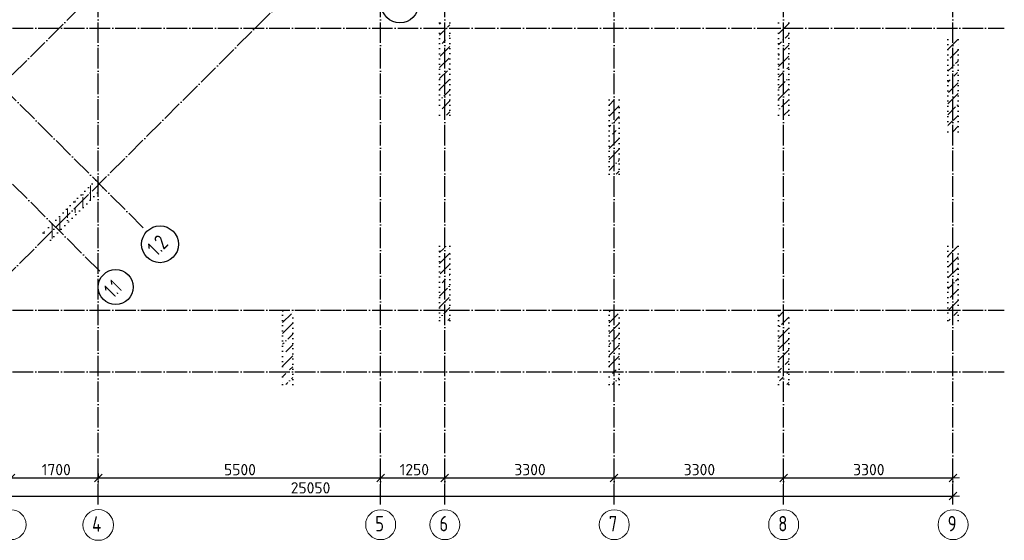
# Model space of a CAD drawing. Header units: millimetres. Extents: x -3495 to 109513, y -3287 to 62337.
# Tile 2 of 41: x 6871 to 26050, y -3287 to 6864. Entities that reach past the tile are written whole.
import ezdxf

# ---------------------------------------------------------------- set-up
doc = ezdxf.new("R2010")
doc.units = ezdxf.units.MM
doc.header["$PDMODE"] = 65
for name, pattern in [('______11', [500, 400, -50, 0, -50]), ('______5', [1100, 800, -100, 100, -100]), ('______9', [100, 0, -100])]:
    doc.linetypes.add(name, pattern=pattern)
for name, color, linetype, lineweight in [('Колонна (1)', 7, 'Continuous', 35), ('Колонна (2)', 7, 'Continuous', 35), ('Размерная линия_ общее', 7, 'Continuous', 13)]:
    doc.layers.add(name, color=color, linetype=linetype, lineweight=lineweight)
doc.layers.add('Осевая линия_ общее', color=7, linetype='______5', lineweight=13, true_color=0xa0a0a0)
doc.styles.add('ISOCPEUR', font='ISOCPEUR')
doc.dimstyles.new('DIMSTYLE_3', dxfattribs={"dimtxt": 220, "dimasz": 250, "dimexe": 0, "dimexo": 0, "dimgap": 110, "dimtad": 2, "dimdec": 0, "dimrnd": 5, "dimzin": 12, "dimdsep": 46, "dimtxsty": 'ISOCPEUR', "dimblk1": 'ALL_ML_STRICH', "dimblk2": 'ALL_ML_STRICH', "dimsah": 1, "dimcen": 0, "dimclrd": 7, "dimclre": 256, "dimclrt": 7, "dimadec": 0, "dimazin": 0, "dimtfac": 1, "dimtdec": 0, "dimtix": 1, "dimtmove": 2, "dimatfit": 3, "dimfxl": 0, "dimtzin": 0, "dimlwd": 0, "dimlwe": -3, "dimarcsym": 0})
pattern_1 = [(45, (0, 0), (-212.132, 212.132), [400, -50, 0, -50]), (45, (-106.07, 106.07), (-212.132, 212.132), [800, -100, 100, -100])]

# ---------------------------------------------------------------- blocks, each defined once
blk = doc.blocks.new('ALL_ML_STRICH')
at = {"color": 0, "linetype": 'ByBlock', "lineweight": -2}
for p, q in [((-1, 0), (0.5, 0)), ((-0.3, -0.3), (0.3, 0.3)), ((0, -0.5), (0, 0.5))]:
    blk.add_line(p, q, dxfattribs=at)
blk = doc.blocks.new('*D19')
at = {"layer": 'DEFPOINTS', "color": 7, "linetype": 'Continuous', "lineweight": 13, "transparency": 33554687}
for p in [(0, -2424), (25050, -2458), (0, -2523)]:
    blk.add_point(p, dxfattribs=at)
at = {"layer": 'Размерная линия_ общее', "color": 253, "linetype": 'Continuous', "lineweight": -2, "true_color": 0xa0a0a0, "transparency": 33554687}
for p, q in [((0, -2503), (0, -2424)), ((25050, -2438), (25050, -2424))]:
    blk.add_line(p, q, dxfattribs=at)
at = {"layer": 'Размерная линия_ общее', "color": 7, "linetype": 'Continuous', "lineweight": -2, "transparency": 33554687}
blk.add_line((0, -2424), (25050, -2424), dxfattribs=at)
at = {"layer": 'Размерная линия_ общее', "color": 7, "linetype": 'Continuous', "lineweight": 13, "transparency": 33554687, "xscale": 250, "yscale": 250, "zscale": 250, "rotation": 180}
blk.add_blockref('ALL_ML_STRICH', (0, -2424), dxfattribs=at)
at = {"layer": 'Размерная линия_ общее', "color": 7, "linetype": 'Continuous', "lineweight": 13, "transparency": 33554687, "xscale": 250, "yscale": 250, "zscale": 250}
blk.add_blockref('ALL_ML_STRICH', (25050, -2424), dxfattribs=at)
at = {"layer": 'Размерная линия_ общее', "color": 7, "linetype": 'Continuous', "lineweight": 13, "transparency": 33554687, "insert": (12536, -2264), "char_height": 220, "width": 1100, "attachment_point": 5, "style": 'ISOCPEUR'}
blk.add_mtext('\\A1;{25050}', dxfattribs=at)
blk = doc.blocks.new('*D22')
at = {"layer": 'DEFPOINTS', "color": 7, "linetype": 'Continuous', "lineweight": 13, "transparency": 33554687}
for p in [(8400, -1882), (6700, -2051), (6700, -2069)]:
    blk.add_point(p, dxfattribs=at)
at = {"layer": 'Размерная линия_ общее', "color": 253, "linetype": 'Continuous', "lineweight": -2, "true_color": 0xa0a0a0, "transparency": 33554687}
for p, q in [((6700, -2069), (6700, -2069)), ((8400, -1982), (8400, -2069))]:
    blk.add_line(p, q, dxfattribs=at)
at = {"layer": 'Размерная линия_ общее', "color": 7, "linetype": 'Continuous', "lineweight": -2, "transparency": 33554687}
blk.add_line((6700, -2069), (8400, -2069), dxfattribs=at)
at = {"layer": 'Размерная линия_ общее', "color": 7, "linetype": 'Continuous', "lineweight": 13, "transparency": 33554687, "xscale": 250, "yscale": 250, "zscale": 250, "rotation": 180}
blk.add_blockref('ALL_ML_STRICH', (6700, -2069), dxfattribs=at)
at = {"layer": 'Размерная линия_ общее', "color": 7, "linetype": 'Continuous', "lineweight": 13, "transparency": 33554687, "xscale": 250, "yscale": 250, "zscale": 250}
blk.add_blockref('ALL_ML_STRICH', (8400, -2069), dxfattribs=at)
at = {"layer": 'Размерная линия_ общее', "color": 7, "linetype": 'Continuous', "lineweight": 13, "transparency": 33554687, "insert": (7583, -1909), "char_height": 220, "width": 880, "attachment_point": 5, "style": 'ISOCPEUR'}
blk.add_mtext('\\A1;{1700}', dxfattribs=at)
blk = doc.blocks.new('*D23')
at = {"layer": 'DEFPOINTS', "color": 7, "linetype": 'Continuous', "lineweight": 13, "transparency": 33554687}
for p in [(8400, -1882), (8400, -2069), (13900, -1990)]:
    blk.add_point(p, dxfattribs=at)
at = {"layer": 'Размерная линия_ общее', "color": 253, "linetype": 'Continuous', "lineweight": -2, "true_color": 0xa0a0a0, "transparency": 33554687}
for p, q in [((8400, -1982), (8400, -2069)), ((13900, -2090), (13900, -2069))]:
    blk.add_line(p, q, dxfattribs=at)
at = {"layer": 'Размерная линия_ общее', "color": 7, "linetype": 'Continuous', "lineweight": -2, "transparency": 33554687}
blk.add_line((8400, -2069), (13900, -2069), dxfattribs=at)
at = {"layer": 'Размерная линия_ общее', "color": 7, "linetype": 'Continuous', "lineweight": 13, "transparency": 33554687, "xscale": 250, "yscale": 250, "zscale": 250, "rotation": 180}
blk.add_blockref('ALL_ML_STRICH', (8400, -2069), dxfattribs=at)
at = {"layer": 'Размерная линия_ общее', "color": 7, "linetype": 'Continuous', "lineweight": 13, "transparency": 33554687, "xscale": 250, "yscale": 250, "zscale": 250}
blk.add_blockref('ALL_ML_STRICH', (13900, -2069), dxfattribs=at)
at = {"layer": 'Размерная линия_ общее', "color": 7, "linetype": 'Continuous', "lineweight": 13, "transparency": 33554687, "insert": (11161, -1909), "char_height": 220, "width": 880, "attachment_point": 5, "style": 'ISOCPEUR'}
blk.add_mtext('\\A1;{5500}', dxfattribs=at)
blk = doc.blocks.new('*D24')
at = {"layer": 'DEFPOINTS', "color": 7, "linetype": 'Continuous', "lineweight": 13, "transparency": 33554687}
for p in [(13900, -1990), (13900, -2069), (15150, -1990)]:
    blk.add_point(p, dxfattribs=at)
at = {"layer": 'Размерная линия_ общее', "color": 253, "linetype": 'Continuous', "lineweight": -2, "true_color": 0xa0a0a0, "transparency": 33554687}
for p, q in [((13900, -2090), (13900, -2069)), ((15150, -2090), (15150, -2069))]:
    blk.add_line(p, q, dxfattribs=at)
at = {"layer": 'Размерная линия_ общее', "color": 7, "linetype": 'Continuous', "lineweight": -2, "transparency": 33554687}
blk.add_line((13900, -2069), (15150, -2069), dxfattribs=at)
at = {"layer": 'Размерная линия_ общее', "color": 7, "linetype": 'Continuous', "lineweight": 13, "transparency": 33554687, "xscale": 250, "yscale": 250, "zscale": 250, "rotation": 180}
blk.add_blockref('ALL_ML_STRICH', (13900, -2069), dxfattribs=at)
at = {"layer": 'Размерная линия_ общее', "color": 7, "linetype": 'Continuous', "lineweight": 13, "transparency": 33554687, "xscale": 250, "yscale": 250, "zscale": 250}
blk.add_blockref('ALL_ML_STRICH', (15150, -2069), dxfattribs=at)
at = {"layer": 'Размерная линия_ общее', "color": 7, "linetype": 'Continuous', "lineweight": 13, "transparency": 33554687, "insert": (14558, -1909), "char_height": 220, "width": 880, "attachment_point": 5, "style": 'ISOCPEUR'}
blk.add_mtext('\\A1;{1250}', dxfattribs=at)
blk = doc.blocks.new('*D25')
at = {"layer": 'DEFPOINTS', "color": 7, "linetype": 'Continuous', "lineweight": 13, "transparency": 33554687}
for p in [(15150, -1990), (15150, -2069), (18450, -2071)]:
    blk.add_point(p, dxfattribs=at)
at = {"layer": 'Размерная линия_ общее', "color": 253, "linetype": 'Continuous', "lineweight": -2, "true_color": 0xa0a0a0, "transparency": 33554687}
for p, q in [((15150, -2090), (15150, -2069)), ((18450, -2069), (18450, -2069))]:
    blk.add_line(p, q, dxfattribs=at)
at = {"layer": 'Размерная линия_ общее', "color": 7, "linetype": 'Continuous', "lineweight": -2, "transparency": 33554687}
blk.add_line((15150, -2069), (18450, -2069), dxfattribs=at)
at = {"layer": 'Размерная линия_ общее', "color": 7, "linetype": 'Continuous', "lineweight": 13, "transparency": 33554687, "xscale": 250, "yscale": 250, "zscale": 250, "rotation": 180}
blk.add_blockref('ALL_ML_STRICH', (15150, -2069), dxfattribs=at)
at = {"layer": 'Размерная линия_ общее', "color": 7, "linetype": 'Continuous', "lineweight": 13, "transparency": 33554687, "xscale": 250, "yscale": 250, "zscale": 250}
blk.add_blockref('ALL_ML_STRICH', (18450, -2069), dxfattribs=at)
at = {"layer": 'Размерная линия_ общее', "color": 7, "linetype": 'Continuous', "lineweight": 13, "transparency": 33554687, "insert": (16811, -1909), "char_height": 220, "width": 880, "attachment_point": 5, "style": 'ISOCPEUR'}
blk.add_mtext('\\A1;{3300}', dxfattribs=at)
blk = doc.blocks.new('*D26')
at = {"layer": 'DEFPOINTS', "color": 7, "linetype": 'Continuous', "lineweight": 13, "transparency": 33554687}
for p in [(18450, -2069), (18450, -2071), (21750, -1976)]:
    blk.add_point(p, dxfattribs=at)
at = {"layer": 'Размерная линия_ общее', "color": 253, "linetype": 'Continuous', "lineweight": -2, "true_color": 0xa0a0a0, "transparency": 33554687}
for p, q in [((18450, -2069), (18450, -2069)), ((21750, -2076), (21750, -2069))]:
    blk.add_line(p, q, dxfattribs=at)
at = {"layer": 'Размерная линия_ общее', "color": 7, "linetype": 'Continuous', "lineweight": -2, "transparency": 33554687}
blk.add_line((18450, -2069), (21750, -2069), dxfattribs=at)
at = {"layer": 'Размерная линия_ общее', "color": 7, "linetype": 'Continuous', "lineweight": 13, "transparency": 33554687, "xscale": 250, "yscale": 250, "zscale": 250, "rotation": 180}
blk.add_blockref('ALL_ML_STRICH', (18450, -2069), dxfattribs=at)
at = {"layer": 'Размерная линия_ общее', "color": 7, "linetype": 'Continuous', "lineweight": 13, "transparency": 33554687, "xscale": 250, "yscale": 250, "zscale": 250}
blk.add_blockref('ALL_ML_STRICH', (21750, -2069), dxfattribs=at)
at = {"layer": 'Размерная линия_ общее', "color": 7, "linetype": 'Continuous', "lineweight": 13, "transparency": 33554687, "insert": (20111, -1909), "char_height": 220, "width": 880, "attachment_point": 5, "style": 'ISOCPEUR'}
blk.add_mtext('\\A1;{3300}', dxfattribs=at)
blk = doc.blocks.new('*D27')
at = {"layer": 'DEFPOINTS', "color": 7, "linetype": 'Continuous', "lineweight": 13, "transparency": 33554687}
for p in [(21750, -1976), (21750, -2069), (25050, -1976)]:
    blk.add_point(p, dxfattribs=at)
at = {"layer": 'Размерная линия_ общее', "color": 253, "linetype": 'Continuous', "lineweight": -2, "true_color": 0xa0a0a0, "transparency": 33554687}
for p, q in [((21750, -2076), (21750, -2069)), ((25050, -2076), (25050, -2069))]:
    blk.add_line(p, q, dxfattribs=at)
at = {"layer": 'Размерная линия_ общее', "color": 7, "linetype": 'Continuous', "lineweight": -2, "transparency": 33554687}
blk.add_line((21750, -2069), (25050, -2069), dxfattribs=at)
at = {"layer": 'Размерная линия_ общее', "color": 7, "linetype": 'Continuous', "lineweight": 13, "transparency": 33554687, "xscale": 250, "yscale": 250, "zscale": 250, "rotation": 180}
blk.add_blockref('ALL_ML_STRICH', (21750, -2069), dxfattribs=at)
at = {"layer": 'Размерная линия_ общее', "color": 7, "linetype": 'Continuous', "lineweight": 13, "transparency": 33554687, "xscale": 250, "yscale": 250, "zscale": 250}
blk.add_blockref('ALL_ML_STRICH', (25050, -2069), dxfattribs=at)
at = {"layer": 'Размерная линия_ общее', "color": 7, "linetype": 'Continuous', "lineweight": 13, "transparency": 33554687, "insert": (23411, -1909), "char_height": 220, "width": 880, "attachment_point": 5, "style": 'ISOCPEUR'}
blk.add_mtext('\\A1;{3300}', dxfattribs=at)
blk = doc.blocks.new('СЛОЖНЫЙ_ОБЪЕКТ_9')
at = {"layer": 'Осевая линия_ общее', "color": 253, "linetype": '______11', "lineweight": -3, "true_color": 0xa0a0a0, "transparency": 33554687}
for p, q in [((8400, -2590), (8400, 47490)), ((13900, -2590), (13900, 47490)), ((15150, -2590), (15150, 40000)), ((18450, -2590), (18450, 20630)), ((3543, 2603), (20054, 19114)), ((5452, 694), (21963, 17205)), ((25050, -2590), (25050, 14620)), ((21750, -2590), (21750, 14510)), ((9278, 2808), (2815, 9271)), ((8429, 1960), (1966, 8423)), ((-2770, 6700), (26050, 6700)), ((-2770, 1200), (26050, 1200)), ((-2770, 0), (26050, 0))]:
    blk.add_line(p, q, dxfattribs=at)
at = {"layer": 'Осевая линия_ общее', "color": 7, "linetype": 'Continuous', "lineweight": 25, "transparency": 33554687}
for centre, radius in [((14278, 7159), 359), ((9604, 2485), 359), ((8741, 1651), 340)]:
    blk.add_circle(centre, radius, dxfattribs=at)
at = {"layer": 'Осевая линия_ общее', "color": 7, "linetype": 'Continuous', "lineweight": 13, "transparency": 33554687}
for centre, radius in [((6702, -2982), 292), ((8401, -2988), 299), ((13902, -2982), 292), ((15152, -2982), 292), ((18452, -2982), 292), ((21752, -2982), 292), ((25052, -2982), 292)]:
    blk.add_circle(centre, radius, dxfattribs=at)
at = {"layer": 'Осевая линия_ общее', "color": 7, "linetype": 'Continuous', "lineweight": 25, "transparency": 33554687, "char_height": 300, "attachment_point": 7, "rotation": 45, "style": 'ISOCPEUR'}
for s, insert, width in [('\\W0.79;1.2', (9537, 2234), 568.07), ('\\W0.68;1.1', (8696, 1421), 492.49)]:
    blk.add_mtext(s, dxfattribs=dict(at, insert=insert, width=width))
at = {"layer": 'Осевая линия_ общее', "color": 7, "linetype": 'Continuous', "lineweight": 13, "transparency": 33554687, "char_height": 300, "attachment_point": 7, "style": 'ISOCPEUR'}
for s, insert, width in [('\\W0.80;4', (8281, -3119), 359.83), ('\\W0.78;5', (13797, -3112), 326.41), ('\\W0.78;6', (15047, -3112), 326.41), ('\\W0.78;7', (18347, -3112), 326.41), ('\\W0.78;8', (21647, -3112), 326.41), ('\\W0.78;9', (24947, -3112), 326.41)]:
    blk.add_mtext(s, dxfattribs=dict(at, insert=insert, width=width))

msp = doc.modelspace()

# ---------------------------------------------------------------- hatches: boundary and pattern name
at = {"layer": 'Колонна (1)', "lineweight": 18, "transparency": 33554687}
h = msp.add_hatch(dxfattribs=at)
h.set_pattern_fill('__________539', color=256, scale=100, style=0, pattern_type=2)
h.set_pattern_definition(pattern_1)
h.paths.add_polyline_path([(15050, 6800), (15050, 5000), (15250, 5000), (15250, 6800)], flags=0)
h = msp.add_hatch(dxfattribs=at)
h.set_pattern_fill('__________539', color=256, scale=100, style=0, pattern_type=2)
h.set_pattern_definition(pattern_1)
h.paths.add_polyline_path([(21650, 6800), (21650, 5000), (21850, 5000), (21850, 6800)], flags=0)
h = msp.add_hatch(dxfattribs=at)
h.set_pattern_fill('__________539', color=256, scale=100, style=0, pattern_type=2)
h.set_pattern_definition(pattern_1)
h.paths.add_polyline_path([(24950, 6480), (24950, 4680), (25150, 4680), (25150, 6480)], flags=0)
at = {"layer": 'Колонна (2)', "lineweight": 18, "transparency": 33554687}
h = msp.add_hatch(dxfattribs=at)
h.set_pattern_fill('__________539', color=256, scale=100, style=0, pattern_type=2)
h.set_pattern_definition(pattern_1)
h.paths.add_polyline_path([(18350, 5300), (18350, 3850), (18550, 3850), (18550, 5300)], flags=0)
h = msp.add_hatch(dxfattribs=at)
h.set_pattern_fill('__________541', color=256, scale=100, style=0, pattern_type=2)
h.set_pattern_definition([(90, (0, 0), (-300, 2e-14), [400, -50, 0, -50]), (90, (-150, 2e-14), (-300, 2e-14), [800, -100, 100, -100])])
h.paths.add_polyline_path([(7467.7, 2567.8), (8493, 3593.2), (8351.6, 3734.6), (7326.3, 2709.3)], flags=0)
h = msp.add_hatch(dxfattribs=at)
h.set_pattern_fill('__________539', color=256, scale=100, style=0, pattern_type=2)
h.set_pattern_definition(pattern_1)
h.paths.add_polyline_path([(15050, 2450), (15050, 1000), (15250, 1000), (15250, 2450)], flags=0)
h = msp.add_hatch(dxfattribs=at)
h.set_pattern_fill('__________539', color=256, scale=100, style=0, pattern_type=2)
h.set_pattern_definition(pattern_1)
h.paths.add_polyline_path([(24950, 2450), (24950, 1000), (25150, 1000), (25150, 2450)], flags=0)
h = msp.add_hatch(dxfattribs=at)
h.set_pattern_fill('__________539', color=256, scale=100, style=0, pattern_type=2)
h.set_pattern_definition(pattern_1)
h.paths.add_polyline_path([(11990, 1200), (11990, -250), (12190, -250), (12190, 1200)], flags=0)
h = msp.add_hatch(dxfattribs=at)
h.set_pattern_fill('__________539', color=256, scale=100, style=0, pattern_type=2)
h.set_pattern_definition(pattern_1)
h.paths.add_polyline_path([(18350, 1200), (18350, -250), (18550, -250), (18550, 1200)], flags=0)
h = msp.add_hatch(dxfattribs=at)
h.set_pattern_fill('__________539', color=256, scale=100, style=0, pattern_type=2)
h.set_pattern_definition(pattern_1)
h.paths.add_polyline_path([(21650, 1199.8), (21650, -250.2), (21850, -250.2), (21850, 1199.8)], flags=0)

# ---------------------------------------------------------------- linework, layer by layer
at = {"layer": 'Колонна (1)', "color": 7, "linetype": '______9', "lineweight": -3, "transparency": 33554687}
for p, q in [((15050, 6800), (15050, 5000)), ((15250, 6800), (15050, 6800)), ((15250, 5000), (15250, 6800)), ((21650, 6800), (21650, 5000)), ((21850, 6800), (21650, 6800)), ((21850, 5000), (21850, 6800)), ((24950, 6480), (24950, 4680)), ((25150, 6480), (24950, 6480)), ((25150, 4680), (25150, 6480)), ((15050, 5000), (15250, 5000)), ((21650, 5000), (21850, 5000)), ((24950, 4680), (25150, 4680))]:
    msp.add_line(p, q, dxfattribs=at)
at = {"layer": 'Колонна (2)', "color": 7, "linetype": '______9', "lineweight": -3, "transparency": 33554687}
for p, q in [((18350, 5300), (18350, 3850)), ((18550, 5300), (18350, 5300)), ((18550, 3850), (18550, 5300)), ((18350, 3850), (18550, 3850)), ((8351.6, 3734.6), (7326.3, 2709.3)), ((8493, 3593.2), (8351.6, 3734.6)), ((7467.7, 2567.8), (8493, 3593.2)), ((7326.3, 2709.3), (7467.7, 2567.8)), ((15050, 2450), (15050, 1000)), ((15250, 2450), (15050, 2450)), ((15250, 1000), (15250, 2450)), ((24950, 2450), (24950, 1000)), ((25150, 2450), (24950, 2450)), ((25150, 1000), (25150, 2450)), ((11990, 1200), (11990, -250)), ((12190, 1200), (11990, 1200)), ((12190, -250), (12190, 1200)), ((18350, 1200), (18350, -250)), ((18550, 1200), (18350, 1200)), ((18550, -250), (18550, 1200)), ((21650, 1199.8), (21650, -250.2)), ((21850, 1199.8), (21650, 1199.8)), ((21850, -250.2), (21850, 1199.8)), ((15050, 1000), (15250, 1000)), ((24950, 1000), (25150, 1000)), ((11990, -250), (12190, -250)), ((18350, -250), (18550, -250)), ((21650, -250.2), (21850, -250.2))]:
    msp.add_line(p, q, dxfattribs=at)

# ---------------------------------------------------------------- block references
at = {"layer": 'Осевая линия_ общее', "color": 253, "linetype": '______11', "lineweight": -3, "true_color": 0xa0a0a0, "transparency": 33554687}
msp.add_blockref('СЛОЖНЫЙ_ОБЪЕКТ_9', (0, 0), dxfattribs=at)

# ---------------------------------------------------------------- dimensions: what is measured, and where the dimension line sits
at = {"layer": 'Размерная линия_ общее', "color": 7, "linetype": 'Continuous', "lineweight": 13, "transparency": 33554687}
for base, p1, p2, picture, middle in [((8400, -2068.8), (6700, -2068.8), (8400, -1981.6), '*D22', (7583, -1908.8)), ((13900, -2068.8), (8400, -1981.6), (13900, -2090), '*D23', (11161, -1908.8)), ((15150, -2068.8), (13900, -2090), (15150, -2090), '*D24', (14558, -1908.8)), ((18450, -2068.8), (15150, -2090), (18450, -2068.8), '*D25', (16811, -1908.8)), ((21750, -2068.8), (18450, -2068.8), (21750, -2076.4), '*D26', (20111, -1908.8)), ((25050, -2068.8), (21750, -2076.4), (25050, -2076.4), '*D27', (23411, -1908.8)), ((25050, -2423.6), (0, -2503.1), (25050, -2437.7), '*D19', (12536, -2263.6))]:
    dim = msp.add_linear_dim(base=base, p1=p1, p2=p2, dimstyle='DIMSTYLE_3', override={"dimpost": '<>', "dimclrd": 7, "dimclre": 253, "dimclrt": 7, "dimlwd": 0, "dimlwe": 65533}, dxfattribs=at)
    dim.commit()
    dim.dimension.update_dxf_attribs({"geometry": picture, "text_midpoint": middle, "dimtype": 160})

doc.saveas('drawing.dxf')
